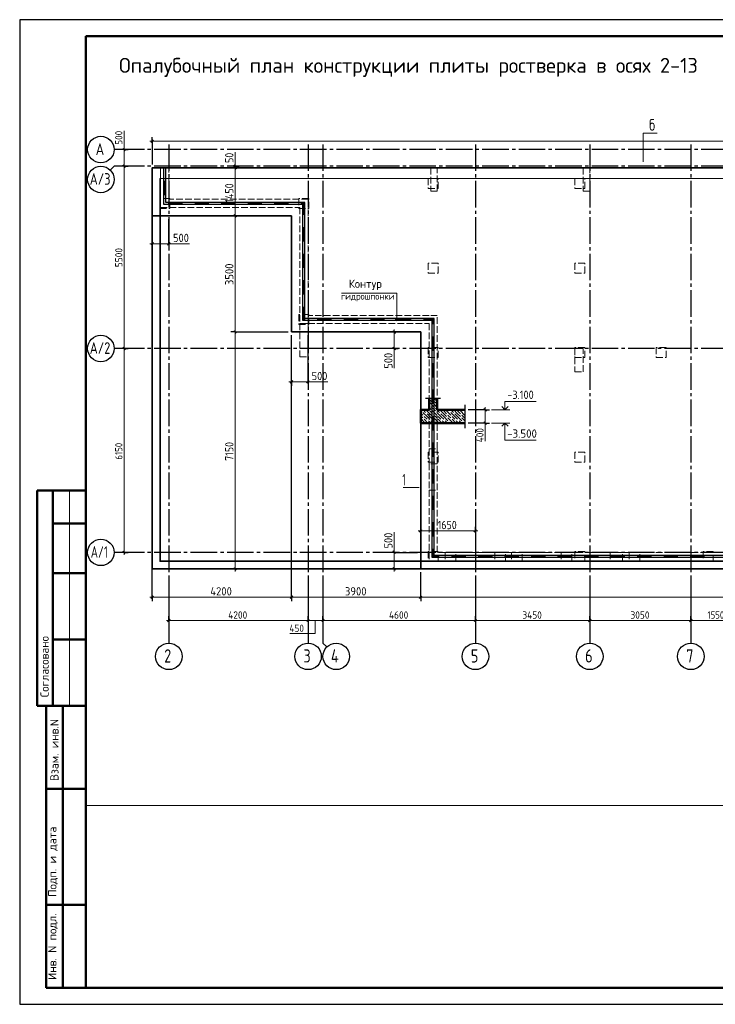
# Model space of a CAD drawing. Header units: millimetres. Extents: x 0 to 42000, y 0 to 29700.
# Tile 1 of 4: x 0 to 20987, y 0 to 29700. Entities that reach past the tile are written whole.
import ezdxf

# ---------------------------------------------------------------- set-up
doc = ezdxf.new("R2010")
doc.units = ezdxf.units.MM
doc.linetypes.add('______2', pattern=[270, 200, -70])
doc.linetypes.add('______5', pattern=[1100, 800, -100, 100, -100])
for name, color, linetype, lineweight in [('Standard', 7, 'Continuous', 25), ('ЖБ Пилон', 7, 'Continuous', 35), ('ЖБ Плита Фундамента верхний уровень', 7, 'Continuous', 35), ('ЖБ Стена верхний уровень', 7, 'Continuous', 35), ('Общий01', 7, 'Continuous', 13), ('Примечания', 7, 'Continuous', 13), ('Размерная линия_ общее', 7, 'Continuous', 13), ('Текст_ общее', 7, 'Continuous', 25)]:
    doc.layers.add(name, color=color, linetype=linetype, lineweight=lineweight)
doc.layers.add('Оси', color=7, linetype='______5', true_color=0x656565)
doc.styles.add('ISOCPEUR', font='txt')

msp = doc.modelspace()

# ---------------------------------------------------------------- hatches: boundary and pattern name
at = {"layer": 'Общий01', "linetype": 'Continuous', "lineweight": 13, "transparency": 33554687}
for points in [[(11419, 20679), (11342, 20679), (11335, 20657)], [(11419, 20679), (11335, 20657), (11425, 20657)], [(11425, 20657), (11335, 20657), (11342, 20634)], [(11403, 20695), (11358, 20695), (11342, 20679)], [(11403, 20695), (11342, 20679), (11419, 20679)], [(11425, 20657), (11342, 20634), (11419, 20634)], [(11419, 20634), (11342, 20634), (11358, 20618)], [(11358, 20695), (11403, 20695), (11380, 20702)], [(11419, 20634), (11358, 20618), (11403, 20618)], [(11403, 20618), (11358, 20618), (11380, 20612)]]:
    msp.add_hatch(color=7, dxfattribs=at).paths.add_polyline_path(points)
for points in [[(12478, 18206), (12471, 18213), (12478, 18219), (12484, 18213)], [(12478, 18122), (12471, 18129), (12478, 18135), (12484, 18129)], [(12600, 18168), (12597, 18171), (12600, 18173)], [(12142, 17870), (12135, 17877), (12142, 17883), (12148, 17877)], [(12268, 17828), (12261, 17835), (12268, 17841), (12274, 17835)], [(12352, 17912), (12345, 17919), (12352, 17925), (12358, 17919)], [(12394, 18038), (12387, 18045), (12394, 18051), (12400, 18045)], [(12436, 17912), (12429, 17919), (12436, 17925), (12442, 17919)], [(12520, 17996), (12513, 18003), (12520, 18009), (12526, 18003)], [(12562, 17870), (12555, 17877), (12562, 17883), (12568, 17877)], [(12600, 18084), (12597, 18087), (12600, 18089)], [(12688, 17828), (12681, 17835), (12688, 17841), (12694, 17835)], [(12772, 17912), (12765, 17919), (12772, 17925), (12778, 17919)], [(12856, 17912), (12849, 17919), (12856, 17925), (12862, 17919)], [(12982, 17870), (12975, 17877), (12982, 17883), (12988, 17877)], [(13108, 17828), (13101, 17835), (13108, 17841), (13114, 17835)], [(13192, 17912), (13185, 17919), (13192, 17925), (13198, 17919)], [(13276, 17912), (13269, 17919), (13276, 17925), (13282, 17919)], [(13402, 17870), (13395, 17877), (13402, 17883), (13408, 17877)], [(12100, 17589), (12106, 17583), (12100, 17576)], [(12184, 17744), (12177, 17751), (12184, 17757), (12190, 17751)], [(12184, 17660), (12177, 17667), (12184, 17673), (12190, 17667)], [(12226, 17534), (12219, 17541), (12226, 17547), (12232, 17541)], [(12310, 17618), (12303, 17625), (12310, 17631), (12316, 17625)], [(12394, 17618), (12387, 17625), (12394, 17631), (12400, 17625)], [(12478, 17786), (12471, 17793), (12478, 17799), (12484, 17793)], [(12478, 17702), (12471, 17709), (12478, 17715), (12484, 17709)], [(12520, 17576), (12513, 17583), (12520, 17589), (12526, 17583)], [(12604, 17744), (12597, 17751), (12604, 17757), (12610, 17751)], [(12604, 17660), (12597, 17667), (12604, 17673), (12610, 17667)], [(12646, 17534), (12639, 17541), (12646, 17547), (12652, 17541)], [(12730, 17618), (12723, 17625), (12730, 17631), (12736, 17625)], [(12814, 17618), (12807, 17625), (12814, 17631), (12820, 17625)], [(12898, 17786), (12891, 17793), (12898, 17799), (12904, 17793)], [(12898, 17702), (12891, 17709), (12898, 17715), (12904, 17709)], [(12940, 17576), (12933, 17583), (12940, 17589), (12946, 17583)], [(13024, 17744), (13017, 17751), (13024, 17757), (13030, 17751)], [(13024, 17660), (13017, 17667), (13024, 17673), (13030, 17667)], [(13066, 17534), (13059, 17541), (13066, 17547), (13072, 17541)], [(13150, 17618), (13143, 17625), (13150, 17631), (13156, 17625)], [(13234, 17618), (13227, 17625), (13234, 17631), (13240, 17625)], [(13318, 17786), (13311, 17793), (13318, 17799), (13324, 17793)], [(13318, 17702), (13311, 17709), (13318, 17715), (13324, 17709)], [(13360, 17576), (13353, 17583), (13360, 17589), (13366, 17583)]]:
    msp.add_hatch(color=7, dxfattribs=at).paths.add_polyline_path(points, flags=16)

# ---------------------------------------------------------------- linework, layer by layer
at = {"layer": 'Standard', "color": 7, "linetype": 'Continuous', "lineweight": 25, "transparency": 33554687}
msp.add_line((2000, 29200), (2000, 1058), dxfattribs=at)
at = {"layer": 'Standard', "color": 7, "linetype": 'Continuous', "lineweight": 50, "transparency": 33554687}
for p, q in [((6, 15500), (0, 15500)), ((2000, 15500), (527, 15500)), ((527, 15500), (527, 9000)), ((527, 15500), (527, 9000)), ((1000, 15500), (1000, 9000)), ((2000, 14500), (1000, 14500)), ((2000, 13000), (1000, 13000)), ((2000, 11000), (1000, 11000)), ((0, 9000), (6, 9000)), ((527, 9000), (2000, 9000)), ((800, 500), (800, 9000)), ((800, 500), (800, 9000)), ((1300, 500), (1300, 9000)), ((800, 6500), (2000, 6500)), ((800, 3000), (2000, 3000)), ((2000, 500), (800, 500))]:
    msp.add_line(p, q, dxfattribs=at)
at = {"layer": 'Standard', "color": 7, "linetype": 'Continuous', "lineweight": 13, "transparency": 33554687}
msp.add_line((1500, 15500), (1500, 9000), dxfattribs=at)
at = {"layer": 'Standard', "color": 7, "linetype": 'Continuous', "lineweight": 25, "transparency": 33554687}
msp.add_lwpolyline([(0, 0), (42000, 0), (42000, 29700), (0, 29700), (0, 0)], close=True, dxfattribs=at)
at = {"layer": 'Standard', "color": 7, "linetype": 'Continuous', "lineweight": 50, "transparency": 33554687}
msp.add_lwpolyline([(2000, 29200), (41500, 29200), (41500, 500), (2000, 500), (2000, 29200)], close=True, dxfattribs=at)
at = {"layer": 'Standard', "color": 7, "linetype": 'Continuous', "lineweight": 13, "transparency": 33554687}
for points in [[(41500, 29200), (2000, 29200), (2000, 6000), (41500, 6000), (41500, 29200)], [(19236, 26276), (18814, 26276), (18814, 25416)], [(4250, 13382), (41050, 13382), (41050, 25232), (4250, 25232), (4250, 13382)], [(4225, 13357), (41075, 13357), (41075, 24907), (4225, 24907), (4225, 13357)], [(12052, 15590), (11841, 15590), (11565, 15590)]]:
    msp.add_lwpolyline(points, dxfattribs=at)
at = {"layer": 'Standard', "color": 7, "linetype": 'Continuous', "lineweight": 35, "transparency": 33554687}
msp.add_lwpolyline([(4000, 13132), (41300, 13132), (41300, 25232), (4000, 25232), (4000, 13132)], dxfattribs=at)
at = {"layer": 'ЖБ Пилон', "color": 253, "linetype": '______2', "lineweight": 13, "true_color": 0xa0a0a0, "transparency": 33554687}
for p, q in [((12600, 25232), (12400, 25232)), ((12400, 25232), (12400, 24532)), ((12600, 24532), (12600, 25232)), ((17200, 25232), (17000, 25232)), ((17000, 25232), (17000, 24532)), ((17200, 24532), (17200, 25232)), ((12625, 24907), (12325, 24907)), ((12325, 24907), (12325, 24607)), ((12625, 24607), (12625, 24907)), ((17050, 24907), (16750, 24907)), ((16750, 24907), (16750, 24607)), ((17050, 24607), (17050, 24907)), ((12325, 24607), (12625, 24607)), ((12400, 24532), (12600, 24532)), ((16750, 24607), (17050, 24607)), ((17000, 24532), (17200, 24532)), ((4525, 24307), (4225, 24307)), ((4225, 24307), (4225, 24007)), ((4525, 24007), (4525, 24307)), ((8725, 24307), (8425, 24307)), ((8425, 24307), (8425, 24007)), ((8725, 24007), (8725, 24307)), ((4225, 24007), (4525, 24007)), ((8425, 24007), (8725, 24007)), ((12625, 22357), (12325, 22357)), ((12325, 22357), (12325, 22057)), ((12625, 22057), (12625, 22357)), ((17050, 22357), (16750, 22357)), ((16750, 22357), (16750, 22057)), ((17050, 22057), (17050, 22357)), ((12325, 22057), (12625, 22057)), ((16750, 22057), (17050, 22057)), ((8725, 20807), (8425, 20807)), ((8425, 20807), (8425, 20507)), ((8725, 20507), (8725, 20807)), ((8425, 20507), (8725, 20507)), ((12625, 19807), (12325, 19807)), ((12325, 19807), (12325, 19507)), ((12625, 19507), (12625, 19807)), ((17050, 19807), (16750, 19807)), ((16750, 19807), (16750, 19507)), ((17000, 19782), (16750, 19782)), ((16750, 19782), (16750, 19082)), ((17000, 19082), (17000, 19782)), ((17050, 19507), (17050, 19807)), ((19500, 19807), (19200, 19807)), ((19200, 19807), (19200, 19507)), ((19500, 19507), (19500, 19807)), ((12325, 19507), (12625, 19507)), ((16750, 19507), (17050, 19507)), ((19200, 19507), (19500, 19507)), ((16750, 19082), (17000, 19082)), ((12625, 16657), (12325, 16657)), ((12325, 16657), (12325, 16357)), ((12625, 16357), (12625, 16657)), ((17050, 16657), (16750, 16657)), ((16750, 16657), (16750, 16357)), ((17050, 16357), (17050, 16657)), ((12325, 16357), (12625, 16357)), ((16750, 16357), (17050, 16357)), ((12625, 13657), (12325, 13657)), ((12325, 13657), (12325, 13357)), ((12625, 13357), (12625, 13657)), ((17050, 13657), (16750, 13657)), ((16750, 13657), (16750, 13357)), ((17050, 13357), (17050, 13657)), ((20925, 13657), (20625, 13657)), ((20625, 13657), (20625, 13357)), ((20925, 13357), (20925, 13657)), ((12325, 13357), (12625, 13357)), ((16750, 13357), (17050, 13357)), ((20625, 13357), (20925, 13357))]:
    msp.add_line(p, q, dxfattribs=at)
at = {"layer": 'ЖБ Плита Фундамента верхний уровень', "color": 7, "linetype": 'Continuous', "lineweight": 35, "transparency": 33554687}
for p, q in [((4000, 25232), (4000, 23782)), ((41300, 25232), (4000, 25232)), ((4000, 23782), (8200, 23782)), ((8200, 23782), (8200, 20282)), ((8200, 20282), (12100, 20282)), ((12100, 20282), (12100, 13132)), ((12100, 13132), (37700, 13132))]:
    msp.add_line(p, q, dxfattribs=at)
at = {"layer": 'ЖБ Стена верхний уровень', "color": 253, "linetype": '______2', "lineweight": 13, "true_color": 0xa0a0a0, "transparency": 33554687}
for p, q in [((4250, 25232), (4250, 24282)), ((4500, 25232), (4250, 25232)), ((4500, 24282), (4500, 25232)), ((4250, 24282), (4250, 24032)), ((8700, 24282), (4500, 24282)), ((8700, 24032), (8700, 24282)), ((4250, 24032), (8450, 24032)), ((8450, 24032), (8450, 20532)), ((8700, 20532), (8700, 24032)), ((8450, 20532), (8700, 20532)), ((8450, 20532), (8450, 19532)), ((8700, 20532), (8450, 20532)), ((12350, 20782), (8700, 20782)), ((8700, 20782), (8700, 20532)), ((8700, 19532), (8700, 20532)), ((8700, 20532), (12350, 20532)), ((12600, 20782), (12350, 20782)), ((12350, 20532), (12350, 17557)), ((12600, 17557), (12600, 20782)), ((8450, 19532), (8700, 19532)), ((12600, 17557), (12350, 17557)), ((12350, 17557), (12350, 16757)), ((12600, 16757), (12600, 17557)), ((12350, 16757), (12600, 16757)), ((12350, 16757), (12350, 16307)), ((12600, 16307), (12600, 16757)), ((12600, 16307), (12350, 16307)), ((12350, 16307), (12350, 15507)), ((12600, 15507), (12600, 16307)), ((12350, 15507), (12600, 15507)), ((12350, 15507), (12350, 13632)), ((12600, 13632), (12600, 15507)), ((12350, 13632), (12350, 13382)), ((12350, 13382), (12837, 13382)), ((12837, 13632), (12600, 13632)), ((12837, 13632), (12837, 13382)), ((13162, 13632), (12837, 13632)), ((12837, 13382), (13162, 13382)), ((13162, 13382), (13162, 13632)), ((14337, 13632), (13162, 13632)), ((13162, 13382), (14337, 13382)), ((14337, 13632), (14337, 13382)), ((14662, 13632), (14337, 13632)), ((14337, 13382), (14662, 13382)), ((14662, 13382), (14662, 13632)), ((14837, 13632), (14662, 13632)), ((14662, 13382), (14837, 13382)), ((14837, 13632), (14837, 13382)), ((15162, 13632), (14837, 13632)), ((14837, 13382), (15162, 13382)), ((15162, 13382), (15162, 13632)), ((16337, 13632), (15162, 13632)), ((15162, 13382), (16337, 13382)), ((16337, 13632), (16337, 13382)), ((16662, 13632), (16337, 13632)), ((16337, 13382), (16662, 13382)), ((16662, 13382), (16662, 13632)), ((17811, 13632), (16662, 13632)), ((16662, 13382), (17811, 13382)), ((17811, 13632), (17811, 13382)), ((18188, 13632), (17811, 13632)), ((17811, 13382), (18188, 13382)), ((18188, 13382), (18188, 13632)), ((18387, 13632), (18188, 13632)), ((18188, 13382), (18387, 13382)), ((18387, 13632), (18387, 13382)), ((18712, 13632), (18387, 13632)), ((18387, 13382), (18712, 13382)), ((18712, 13382), (18712, 13632)), ((21820, 13632), (18712, 13632)), ((18712, 13382), (21820, 13382))]:
    msp.add_line(p, q, dxfattribs=at)
at = {"layer": 'Общий01', "color": 251, "linetype": 'Continuous', "lineweight": -3, "true_color": 0x494949, "transparency": 33554687}
for p, q in [((4345, 24432), (4345, 25232)), ((4345, 25232), (4345, 25232)), ((4345, 25232), (4405, 25232)), ((4345, 25232), (4405, 25232)), ((4357, 25232), (4357, 25232)), ((4369, 25232), (4369, 25232)), ((4381, 25232), (4381, 25232)), ((4393, 25232), (4393, 25232)), ((4405, 24432), (4405, 25232)), ((4405, 25232), (4405, 25232)), ((4345, 24832), (4405, 24832)), ((4357, 24432), (4357, 24832)), ((4369, 24432), (4369, 24832)), ((4381, 24432), (4381, 24832)), ((4393, 24432), (4393, 24832)), ((4345, 24127), (4345, 24432)), ((4345, 24432), (4405, 24432)), ((4345, 24432), (4405, 24432)), ((4405, 24187), (4405, 24432)), ((4900, 24127), (4345, 24127)), ((4900, 24187), (4405, 24187)), ((4500, 24127), (4500, 24187)), ((4900, 24175), (4500, 24175)), ((4900, 24163), (4500, 24163)), ((4900, 24151), (4500, 24151)), ((4900, 24139), (4500, 24139)), ((5700, 24187), (4900, 24187)), ((4900, 24127), (4900, 24187)), ((4900, 24127), (4900, 24187)), ((5700, 24127), (4900, 24127)), ((5300, 24127), (5300, 24187)), ((5700, 24175), (5300, 24175)), ((5700, 24163), (5300, 24163)), ((5700, 24151), (5300, 24151)), ((5700, 24139), (5300, 24139)), ((6500, 24187), (5700, 24187)), ((5700, 24127), (5700, 24187)), ((5700, 24127), (5700, 24187)), ((6500, 24127), (5700, 24127)), ((6100, 24127), (6100, 24187)), ((6500, 24175), (6100, 24175)), ((6500, 24163), (6100, 24163)), ((6500, 24151), (6100, 24151)), ((6500, 24139), (6100, 24139)), ((7300, 24187), (6500, 24187)), ((6500, 24127), (6500, 24187)), ((6500, 24127), (6500, 24187)), ((7300, 24127), (6500, 24127)), ((6900, 24127), (6900, 24187)), ((7300, 24175), (6900, 24175)), ((7300, 24163), (6900, 24163)), ((7300, 24151), (6900, 24151)), ((7300, 24139), (6900, 24139)), ((8100, 24187), (7300, 24187)), ((7300, 24127), (7300, 24187)), ((7300, 24127), (7300, 24187)), ((8100, 24127), (7300, 24127)), ((7700, 24127), (7700, 24187)), ((8100, 24175), (7700, 24175)), ((8100, 24163), (7700, 24163)), ((8100, 24151), (7700, 24151)), ((8100, 24139), (7700, 24139)), ((8605, 24187), (8100, 24187)), ((8100, 24127), (8100, 24187)), ((8100, 24127), (8100, 24187)), ((8545, 24127), (8100, 24127)), ((8500, 24127), (8500, 24187)), ((8593, 24175), (8500, 24175)), ((8581, 24163), (8500, 24163)), ((8569, 24151), (8500, 24151)), ((8557, 24139), (8500, 24139)), ((8545, 23832), (8545, 24127)), ((8557, 23832), (8557, 24139)), ((8569, 23832), (8569, 24151)), ((8581, 23832), (8581, 24163)), ((8593, 23832), (8593, 24175)), ((8605, 23832), (8605, 24187)), ((8545, 23032), (8545, 23832)), ((8545, 23832), (8605, 23832)), ((8545, 23832), (8605, 23832)), ((8605, 23032), (8605, 23832)), ((8545, 23432), (8605, 23432)), ((8557, 23032), (8557, 23432)), ((8569, 23032), (8569, 23432)), ((8581, 23032), (8581, 23432)), ((8593, 23032), (8593, 23432)), ((8545, 22232), (8545, 23032)), ((8545, 23032), (8605, 23032)), ((8545, 23032), (8605, 23032)), ((8605, 22232), (8605, 23032)), ((8545, 22632), (8605, 22632)), ((8557, 22232), (8557, 22632)), ((8569, 22232), (8569, 22632)), ((8581, 22232), (8581, 22632)), ((8593, 22232), (8593, 22632)), ((8545, 21432), (8545, 22232)), ((8545, 22232), (8605, 22232)), ((8545, 22232), (8605, 22232)), ((8605, 21432), (8605, 22232)), ((8545, 21832), (8605, 21832)), ((8557, 21432), (8557, 21832)), ((8569, 21432), (8569, 21832)), ((8581, 21432), (8581, 21832)), ((8593, 21432), (8593, 21832)), ((8545, 20632), (8545, 21432)), ((8545, 21432), (8605, 21432)), ((8545, 21432), (8605, 21432)), ((8605, 20687), (8605, 21432)), ((8545, 21032), (8605, 21032)), ((8557, 20639), (8557, 21032)), ((8569, 20651), (8569, 21032)), ((8581, 20663), (8581, 21032)), ((8593, 20675), (8593, 21032)), ((8545, 20627), (8545, 20632)), ((8545, 20632), (8550, 20632)), ((8545, 20632), (8550, 20632)), ((8600, 20627), (8545, 20627)), ((8600, 20639), (8557, 20639)), ((8600, 20651), (8569, 20651)), ((8600, 20663), (8581, 20663)), ((8600, 20675), (8593, 20675)), ((8600, 20627), (8600, 20682)), ((8600, 20627), (8600, 20682)), ((9400, 20627), (8600, 20627)), ((9400, 20687), (8605, 20687)), ((9000, 20627), (9000, 20687)), ((9400, 20675), (9000, 20675)), ((9400, 20663), (9000, 20663)), ((9400, 20651), (9000, 20651)), ((9400, 20639), (9000, 20639)), ((10200, 20687), (9400, 20687)), ((9400, 20627), (9400, 20687)), ((9400, 20627), (9400, 20687)), ((10200, 20627), (9400, 20627)), ((9800, 20627), (9800, 20687)), ((10200, 20675), (9800, 20675)), ((10200, 20663), (9800, 20663)), ((10200, 20651), (9800, 20651)), ((10200, 20639), (9800, 20639)), ((11000, 20687), (10200, 20687)), ((10200, 20627), (10200, 20687)), ((10200, 20627), (10200, 20687)), ((11000, 20627), (10200, 20627)), ((10600, 20627), (10600, 20687)), ((11000, 20675), (10600, 20675)), ((11000, 20663), (10600, 20663)), ((11000, 20651), (10600, 20651)), ((11000, 20639), (10600, 20639)), ((11800, 20687), (11000, 20687)), ((11000, 20627), (11000, 20687)), ((11000, 20627), (11000, 20687)), ((11800, 20627), (11000, 20627)), ((11400, 20627), (11400, 20687)), ((11800, 20675), (11400, 20675)), ((11800, 20663), (11400, 20663)), ((11800, 20651), (11400, 20651)), ((11800, 20639), (11400, 20639)), ((12505, 20687), (11800, 20687)), ((11800, 20627), (11800, 20687)), ((11800, 20627), (11800, 20687)), ((12445, 20627), (11800, 20627)), ((12200, 20627), (12200, 20687)), ((12493, 20675), (12200, 20675)), ((12481, 20663), (12200, 20663)), ((12469, 20651), (12200, 20651)), ((12457, 20639), (12200, 20639)), ((12445, 20532), (12445, 20627)), ((12445, 19732), (12445, 20532)), ((12445, 20532), (12505, 20532)), ((12445, 20532), (12505, 20532)), ((12457, 20532), (12457, 20639)), ((12469, 20532), (12469, 20651)), ((12481, 20532), (12481, 20663)), ((12493, 20532), (12493, 20675)), ((12505, 20532), (12505, 20687)), ((12505, 19732), (12505, 20532)), ((12445, 20132), (12505, 20132)), ((12457, 19732), (12457, 20132)), ((12469, 19732), (12469, 20132)), ((12481, 19732), (12481, 20132)), ((12493, 19732), (12493, 20132)), ((12445, 18932), (12445, 19732)), ((12445, 19732), (12505, 19732)), ((12445, 19732), (12505, 19732)), ((12505, 18932), (12505, 19732)), ((12445, 19332), (12505, 19332)), ((12457, 18932), (12457, 19332)), ((12469, 18932), (12469, 19332)), ((12481, 18932), (12481, 19332)), ((12493, 18932), (12493, 19332)), ((12445, 18132), (12445, 18932)), ((12445, 18932), (12505, 18932)), ((12445, 18932), (12505, 18932)), ((12505, 18132), (12505, 18932)), ((12445, 18532), (12505, 18532)), ((12457, 18132), (12457, 18532)), ((12469, 18132), (12469, 18532)), ((12481, 18132), (12481, 18532)), ((12493, 18132), (12493, 18532)), ((12445, 17332), (12445, 18132)), ((12445, 18132), (12505, 18132)), ((12445, 18132), (12505, 18132)), ((12505, 17332), (12505, 18132)), ((12445, 17732), (12505, 17732)), ((12457, 17332), (12457, 17732)), ((12469, 17332), (12469, 17732)), ((12481, 17332), (12481, 17732)), ((12493, 17332), (12493, 17732)), ((12445, 16532), (12445, 17332)), ((12445, 17332), (12505, 17332)), ((12445, 17332), (12505, 17332)), ((12505, 16532), (12505, 17332)), ((12445, 16932), (12505, 16932)), ((12457, 16532), (12457, 16932)), ((12469, 16532), (12469, 16932)), ((12481, 16532), (12481, 16932)), ((12493, 16532), (12493, 16932)), ((12445, 15732), (12445, 16532)), ((12445, 16532), (12505, 16532)), ((12445, 16532), (12505, 16532)), ((12505, 15732), (12505, 16532)), ((12445, 16132), (12505, 16132)), ((12457, 15732), (12457, 16132)), ((12469, 15732), (12469, 16132)), ((12481, 15732), (12481, 16132)), ((12493, 15732), (12493, 16132)), ((12445, 14932), (12445, 15732)), ((12445, 15732), (12505, 15732)), ((12445, 15732), (12505, 15732)), ((12505, 14932), (12505, 15732)), ((12445, 15332), (12505, 15332)), ((12457, 14932), (12457, 15332)), ((12469, 14932), (12469, 15332)), ((12481, 14932), (12481, 15332)), ((12493, 14932), (12493, 15332)), ((12445, 14132), (12445, 14932)), ((12445, 14932), (12505, 14932)), ((12445, 14932), (12505, 14932)), ((12505, 14132), (12505, 14932)), ((12445, 14532), (12505, 14532)), ((12457, 14132), (12457, 14532)), ((12469, 14132), (12469, 14532)), ((12481, 14132), (12481, 14532)), ((12493, 14132), (12493, 14532)), ((12445, 13477), (12445, 14132)), ((12445, 14132), (12505, 14132)), ((12445, 14132), (12505, 14132)), ((12505, 13537), (12505, 14132)), ((12445, 13732), (12505, 13732)), ((12457, 13489), (12457, 13732)), ((12469, 13501), (12469, 13732)), ((12481, 13513), (12481, 13732)), ((12493, 13525), (12493, 13732)), ((12650, 13477), (12445, 13477)), ((12650, 13489), (12457, 13489)), ((12650, 13501), (12469, 13501)), ((12650, 13513), (12481, 13513)), ((12650, 13525), (12493, 13525)), ((12650, 13537), (12505, 13537)), ((13450, 13537), (12650, 13537)), ((12650, 13477), (12650, 13537)), ((12650, 13477), (12650, 13537)), ((13450, 13477), (12650, 13477)), ((13050, 13477), (13050, 13537)), ((13450, 13525), (13050, 13525)), ((13450, 13513), (13050, 13513)), ((13450, 13501), (13050, 13501)), ((13450, 13489), (13050, 13489)), ((14250, 13537), (13450, 13537)), ((13450, 13477), (13450, 13537)), ((13450, 13477), (13450, 13537)), ((14250, 13477), (13450, 13477)), ((13850, 13477), (13850, 13537)), ((14250, 13525), (13850, 13525)), ((14250, 13513), (13850, 13513)), ((14250, 13501), (13850, 13501)), ((14250, 13489), (13850, 13489)), ((15050, 13537), (14250, 13537)), ((14250, 13477), (14250, 13537)), ((14250, 13477), (14250, 13537)), ((15050, 13477), (14250, 13477)), ((14650, 13477), (14650, 13537)), ((15050, 13525), (14650, 13525)), ((15050, 13513), (14650, 13513)), ((15050, 13501), (14650, 13501)), ((15050, 13489), (14650, 13489)), ((15850, 13537), (15050, 13537)), ((15050, 13477), (15050, 13537)), ((15050, 13477), (15050, 13537)), ((15850, 13477), (15050, 13477)), ((15450, 13477), (15450, 13537)), ((15850, 13525), (15450, 13525)), ((15850, 13513), (15450, 13513)), ((15850, 13501), (15450, 13501)), ((15850, 13489), (15450, 13489)), ((16650, 13537), (15850, 13537)), ((15850, 13477), (15850, 13537)), ((15850, 13477), (15850, 13537)), ((16650, 13477), (15850, 13477)), ((16250, 13477), (16250, 13537)), ((16650, 13525), (16250, 13525)), ((16650, 13513), (16250, 13513)), ((16650, 13501), (16250, 13501)), ((16650, 13489), (16250, 13489)), ((17450, 13537), (16650, 13537)), ((16650, 13477), (16650, 13537)), ((16650, 13477), (16650, 13537)), ((17450, 13477), (16650, 13477)), ((17050, 13477), (17050, 13537)), ((17450, 13525), (17050, 13525)), ((17450, 13513), (17050, 13513)), ((17450, 13501), (17050, 13501)), ((17450, 13489), (17050, 13489)), ((18250, 13537), (17450, 13537)), ((17450, 13477), (17450, 13537)), ((17450, 13477), (17450, 13537)), ((18250, 13477), (17450, 13477)), ((17850, 13477), (17850, 13537)), ((18250, 13525), (17850, 13525)), ((18250, 13513), (17850, 13513)), ((18250, 13501), (17850, 13501)), ((18250, 13489), (17850, 13489)), ((19050, 13537), (18250, 13537)), ((18250, 13477), (18250, 13537)), ((18250, 13477), (18250, 13537)), ((19050, 13477), (18250, 13477)), ((18650, 13477), (18650, 13537)), ((19050, 13525), (18650, 13525)), ((19050, 13513), (18650, 13513)), ((19050, 13501), (18650, 13501)), ((19050, 13489), (18650, 13489)), ((19850, 13537), (19050, 13537)), ((19050, 13477), (19050, 13537)), ((19050, 13477), (19050, 13537)), ((19850, 13477), (19050, 13477)), ((19450, 13477), (19450, 13537)), ((19850, 13525), (19450, 13525)), ((19850, 13513), (19450, 13513)), ((19850, 13501), (19450, 13501)), ((19850, 13489), (19450, 13489)), ((20650, 13537), (19850, 13537)), ((19850, 13477), (19850, 13537)), ((19850, 13477), (19850, 13537)), ((20650, 13477), (19850, 13477)), ((20250, 13477), (20250, 13537)), ((20650, 13525), (20250, 13525)), ((20650, 13513), (20250, 13513)), ((20650, 13501), (20250, 13501)), ((20650, 13489), (20250, 13489)), ((21450, 13537), (20650, 13537)), ((20650, 13477), (20650, 13537)), ((20650, 13477), (20650, 13537)), ((21450, 13477), (20650, 13477))]:
    msp.add_line(p, q, dxfattribs=at)
at = {"layer": 'Общий01', "color": 7, "linetype": 'Continuous', "lineweight": 13, "transparency": 33554687}
for p, q in [((11335, 20657), (11335, 20657)), ((11380, 20702), (11380, 20702)), ((11380, 20612), (11380, 20612)), ((11425, 20657), (11425, 20657)), ((12373, 18234), (12350, 18257)), ((12350, 18173), (12373, 18150)), ((12373, 18234), (12457, 18150)), ((12373, 18150), (12499, 18024)), ((12418, 18273), (12457, 18234)), ((12541, 18150), (12499, 18192)), ((12502, 18273), (12583, 18192)), ((12583, 18108), (12541, 18150)), ((12600, 18259), (12586, 18273)), ((12100, 17919), (12121, 17898)), ((12100, 17835), (12163, 17772)), ((12289, 17730), (12163, 17856)), ((12170, 17933), (12247, 17856)), ((12373, 17814), (12254, 17933)), ((12350, 18089), (12373, 18066)), ((12373, 17982), (12350, 18005)), ((12415, 17940), (12373, 17982)), ((12373, 17898), (12457, 17814)), ((12415, 18024), (12541, 17898)), ((12457, 17898), (12583, 17772)), ((12499, 18108), (12600, 18007)), ((12541, 17982), (12667, 17856)), ((12709, 17730), (12583, 17856)), ((12793, 17814), (12674, 17933)), ((12793, 17898), (12877, 17814)), ((12877, 17898), (13003, 17772)), ((12926, 17933), (12961, 17898)), ((13129, 17730), (13003, 17856)), ((13010, 17933), (13087, 17856)), ((13213, 17814), (13094, 17933)), ((13213, 17898), (13297, 17814)), ((13297, 17898), (13423, 17772)), ((13346, 17933), (13381, 17898)), ((13430, 17849), (13423, 17856)), ((13430, 17933), (13430, 17933)), ((14232, 17933), (14787, 17933)), ((14232, 17933), (14787, 17933)), ((12121, 17730), (12100, 17751)), ((12100, 17667), (12205, 17562)), ((12163, 17688), (12121, 17730)), ((12121, 17562), (12150, 17533)), ((12205, 17730), (12289, 17646)), ((12205, 17646), (12318, 17533)), ((12289, 17814), (12373, 17730)), ((12289, 17730), (12373, 17646)), ((12373, 17562), (12331, 17604)), ((12373, 17814), (12457, 17730)), ((12373, 17730), (12499, 17604)), ((12402, 17533), (12373, 17562)), ((12415, 17604), (12486, 17533)), ((12541, 17730), (12499, 17772)), ((12499, 17688), (12625, 17562)), ((12583, 17688), (12541, 17730)), ((12541, 17562), (12570, 17533)), ((12625, 17730), (12709, 17646)), ((12625, 17646), (12738, 17533)), ((12709, 17814), (12793, 17730)), ((12709, 17730), (12793, 17646)), ((12793, 17562), (12751, 17604)), ((12793, 17814), (12877, 17730)), ((12793, 17730), (12919, 17604)), ((12822, 17533), (12793, 17562)), ((12835, 17604), (12906, 17533)), ((12961, 17730), (12919, 17772)), ((12919, 17688), (13045, 17562)), ((13003, 17688), (12961, 17730)), ((12961, 17562), (12990, 17533)), ((13045, 17730), (13129, 17646)), ((13045, 17646), (13158, 17533)), ((13129, 17814), (13213, 17730)), ((13129, 17730), (13213, 17646)), ((13213, 17562), (13171, 17604)), ((13213, 17814), (13297, 17730)), ((13213, 17730), (13339, 17604)), ((13242, 17533), (13213, 17562)), ((13255, 17604), (13326, 17533)), ((13381, 17730), (13339, 17772)), ((13339, 17688), (13430, 17597)), ((13423, 17688), (13381, 17730)), ((13381, 17562), (13410, 17533)), ((14232, 17533), (14757, 17533)), ((14232, 17533), (14787, 17533))]:
    msp.add_line(p, q, dxfattribs=at)
at = {"layer": 'Общий01', "color": 7, "linetype": 'Continuous', "lineweight": 25, "transparency": 33554687}
for p, q in [((12698, 18273), (12242, 18273)), ((13430, 18083), (13430, 17383))]:
    msp.add_line(p, q, dxfattribs=at)
at = {"layer": 'Общий01', "color": 7, "linetype": 'Continuous', "lineweight": 35, "transparency": 33554687}
for p, q in [((14640, 17933), (14542, 18031)), ((14640, 17933), (14738, 18031)), ((14640, 17533), (14542, 17435)), ((14640, 17533), (14738, 17435))]:
    msp.add_line(p, q, dxfattribs=at)
at = {"layer": 'Общий01', "color": 7, "linetype": 'Continuous', "lineweight": 13, "transparency": 33554687}
for points in [[(9705, 21448), (11380, 21448), (11380, 20657)], [(14640, 17933), (14640, 18183), (15579, 18183)], [(14640, 17533), (14640, 17019), (15579, 17019)]]:
    msp.add_lwpolyline(points, dxfattribs=at)
at = {"layer": 'Общий01', "color": 7, "linetype": 'Continuous', "lineweight": 50, "transparency": 33554687}
for points in [[(12350, 18273), (12350, 17933), (12100, 17933), (12100, 17533), (13430, 17533)], [(12600, 18273), (12600, 17933), (13430, 17933)]]:
    msp.add_lwpolyline(points, dxfattribs=at)
at = {"layer": 'Общий01', "color": 7, "linetype": 'Continuous', "lineweight": 13, "transparency": 33554687}
msp.add_circle((11380, 20657), 45, dxfattribs=at)
at = {"layer": 'Оси', "color": 7, "linetype": 'Continuous', "lineweight": 13, "transparency": 33554687}
msp.add_line((3150, 25782), (3150, 26352), dxfattribs=at)
at = {"layer": 'Оси', "color": 8, "linetype": '______5', "lineweight": -3, "transparency": 33554687}
for p, q in [((4500, 25939), (4500, 12896)), ((8700, 25939), (8700, 12896)), ((9150, 25939), (9150, 12896)), ((13750, 25939), (13750, 12896)), ((17200, 25939), (17200, 12896)), ((20250, 25939), (20250, 12896)), ((41157, 25782), (3764, 25782)), ((41157, 25282), (3764, 25282)), ((41157, 19782), (3764, 19782)), ((41157, 13632), (3764, 13632))]:
    msp.add_line(p, q, dxfattribs=at)
at = {"layer": 'Оси', "color": 7, "linetype": 'Continuous', "lineweight": 25, "transparency": 33554687}
for p, q in [((3764, 25782), (2850, 25782)), ((2733, 25164), (2850, 25282)), ((3764, 25282), (2850, 25282)), ((3764, 19782), (2850, 19782)), ((3764, 13632), (2850, 13632)), ((4500, 12896), (4500, 10896)), ((8700, 12896), (8700, 10896)), ((13750, 12896), (13750, 10896)), ((17200, 12896), (17200, 10896)), ((20250, 12896), (20250, 10896))]:
    msp.add_line(p, q, dxfattribs=at)
msp.add_lwpolyline([(9150, 12896), (9150, 10896), (9267, 10778)], dxfattribs=at)
at = {"layer": 'Оси', "color": 7, "linetype": 'Continuous', "lineweight": 13, "transparency": 33554687}
msp.add_lwpolyline([(8154, 11182), (8914, 11182), (8914, 11582)], dxfattribs=at)
at = {"layer": 'Оси', "color": 7, "linetype": 'Continuous', "lineweight": 25, "transparency": 33554687}
for centre in [(2450, 25782), (2450, 24882), (2450, 19782), (2450, 13632), (4500, 10496), (8700, 10496), (9550, 10496), (13750, 10496), (17200, 10496), (20250, 10496)]:
    msp.add_circle(centre, 400, dxfattribs=at)
at = {"layer": 'Примечания', "color": 7, "linetype": 'Continuous', "lineweight": 13, "transparency": 33554687}
for p, q in [((6499, 25282), (6499, 25702)), ((4500, 22944), (5120, 22944)), ((11298, 19782), (11298, 19192)), ((8700, 18777), (9300, 18777)), ((14045, 17533), (14045, 16983)), ((11298, 13632), (11298, 14242))]:
    msp.add_line(p, q, dxfattribs=at)
at = {"layer": 'Размерная линия_ общее', "color": 253, "linetype": 'Continuous', "lineweight": -3, "true_color": 0xa0a0a0, "transparency": 33554687}
for p, q in [((4000, 26036), (4000, 26161)), ((4000, 26036), (4000, 25911)), ((4000, 26036), (4000, 25332)), ((3150, 25782), (3025, 25782)), ((3150, 25782), (3275, 25782)), ((3150, 25282), (3025, 25282)), ((3150, 25282), (3275, 25282)), ((6499, 25282), (6374, 25282)), ((6499, 25282), (6624, 25282)), ((6499, 25282), (6506, 25282)), ((6499, 25232), (6374, 25232)), ((6499, 25232), (6624, 25232)), ((6499, 25232), (6515, 25232)), ((6499, 23782), (6374, 23782)), ((6499, 23782), (6624, 23782)), ((6499, 23782), (6515, 23782)), ((4000, 22944), (4000, 23682)), ((4000, 12282), (4000, 23682)), ((4500, 22944), (4500, 23682)), ((4000, 22944), (4000, 23069)), ((4000, 22944), (4000, 22819)), ((4500, 22944), (4500, 23069)), ((4500, 22944), (4500, 22819)), ((6499, 20282), (6374, 20282)), ((6499, 20282), (6624, 20282)), ((6499, 20282), (8100, 20282)), ((11298, 20282), (11173, 20282)), ((11298, 20282), (11423, 20282)), ((11298, 20282), (11353, 20282)), ((8200, 18777), (8200, 20182)), ((8700, 18777), (8700, 20182)), ((3150, 19782), (3025, 19782)), ((3150, 19782), (3275, 19782)), ((11298, 19782), (11173, 19782)), ((11298, 19782), (11423, 19782)), ((11298, 19782), (11353, 19782)), ((8200, 18777), (8200, 18902)), ((8200, 18777), (8200, 18652)), ((8700, 18777), (8700, 18902)), ((8700, 18777), (8700, 18652)), ((14045, 17933), (13530, 17933)), ((14045, 17933), (13920, 17933)), ((14045, 17933), (14170, 17933)), ((14045, 17533), (13530, 17533)), ((14045, 17533), (13920, 17533)), ((14045, 17533), (14170, 17533)), ((12100, 14282), (12100, 14407)), ((12100, 14282), (12100, 14157)), ((12100, 14282), (12100, 13232)), ((13750, 14282), (13750, 14407)), ((13750, 14282), (13750, 14157)), ((13750, 14282), (13750, 13232)), ((3150, 13632), (3025, 13632)), ((3150, 13632), (3050, 13632)), ((3150, 13632), (3275, 13632)), ((11298, 13632), (11173, 13632)), ((11298, 13632), (11423, 13632)), ((11298, 13632), (12000, 13632)), ((6499, 13132), (6374, 13132)), ((6499, 13132), (6624, 13132)), ((6499, 13132), (12000, 13132)), ((11298, 13132), (11173, 13132)), ((11298, 13132), (11423, 13132)), ((11298, 13132), (12000, 13132)), ((4000, 12282), (4000, 12407)), ((4000, 12282), (4000, 12157)), ((8200, 12282), (8200, 12407)), ((8200, 12282), (8200, 12157)), ((12100, 12282), (12100, 12407)), ((12100, 12282), (12100, 12157)), ((4500, 11582), (4500, 11707)), ((8700, 11582), (8700, 11707)), ((9150, 11582), (9150, 11707)), ((13750, 11582), (13750, 11707)), ((17200, 11582), (17200, 11707)), ((20250, 11582), (20250, 11707)), ((4500, 11582), (4500, 11457)), ((4500, 11582), (4500, 11096)), ((8700, 11582), (8700, 11457)), ((8700, 11582), (8700, 11096)), ((9150, 11582), (9150, 11457)), ((9150, 11582), (9150, 11096)), ((13750, 11582), (13750, 11457)), ((13750, 11582), (13750, 11096)), ((17200, 11582), (17200, 11457)), ((17200, 11582), (17200, 11096)), ((20250, 11582), (20250, 11457)), ((20250, 11582), (20250, 11096))]:
    msp.add_line(p, q, dxfattribs=at)
at = {"layer": 'Размерная линия_ общее', "color": 7, "linetype": 'Continuous', "lineweight": 13, "transparency": 33554687}
for p, q in [((3150, 25782), (3150, 25857)), ((4000, 26036), (3925, 26036)), ((4000, 26036), (41300, 26036)), ((3150, 25782), (3150, 25282)), ((3150, 25282), (3150, 19782)), ((6499, 25282), (6499, 25357)), ((6499, 25232), (6499, 23782)), ((6499, 23782), (6499, 20282)), ((4000, 22944), (3925, 22944)), ((4000, 22944), (4500, 22944)), ((4500, 22944), (4575, 22944)), ((6499, 20282), (6499, 13132)), ((11298, 20282), (11298, 20357)), ((11298, 20282), (11298, 19782)), ((3150, 19782), (3150, 13632)), ((11298, 19782), (11298, 19707)), ((8200, 18777), (8125, 18777)), ((8200, 18777), (8700, 18777)), ((8700, 18777), (8775, 18777)), ((14045, 17933), (14045, 18008)), ((14045, 17933), (14045, 17533)), ((14045, 17533), (14045, 17458)), ((12100, 14282), (12025, 14282)), ((12100, 14282), (13750, 14282)), ((13750, 14282), (13825, 14282)), ((11298, 13632), (11298, 13707)), ((3150, 13632), (3150, 13557)), ((11298, 13132), (11298, 13632)), ((6499, 13132), (6499, 13057)), ((11298, 13132), (11298, 13057)), ((4000, 12282), (3925, 12282)), ((4000, 12282), (8200, 12282)), ((8200, 12282), (12100, 12282)), ((12100, 12282), (37700, 12282)), ((4500, 11582), (4425, 11582)), ((8700, 11582), (9150, 11582)), ((9150, 11582), (13750, 11582)), ((13750, 11582), (17200, 11582)), ((17200, 11582), (20250, 11582)), ((20250, 11582), (21800, 11582))]:
    msp.add_line(p, q, dxfattribs=at)
at = {"layer": 'Размерная линия_ общее', "color": 7, "linetype": 'Continuous', "lineweight": 25, "transparency": 33554687}
for p, q in [((3962, 25999), (4037, 26074)), ((3112, 25819), (3187, 25744)), ((3112, 25319), (3187, 25244)), ((6461, 25319), (6536, 25244)), ((6461, 25269), (6536, 25194)), ((6461, 23819), (6536, 23744)), ((3962, 22906), (4037, 22981)), ((4462, 22906), (4537, 22981)), ((6461, 20319), (6536, 20244)), ((11260, 20319), (11335, 20244)), ((3112, 19819), (3187, 19744)), ((11260, 19819), (11335, 19744)), ((8162, 18739), (8237, 18814)), ((8662, 18739), (8737, 18814)), ((14008, 17970), (14083, 17895)), ((14008, 17570), (14083, 17495)), ((12062, 14245), (12137, 14320)), ((13712, 14245), (13787, 14320)), ((3112, 13669), (3187, 13594)), ((11335, 13594), (11260, 13669)), ((6461, 13169), (6536, 13094)), ((11335, 13094), (11260, 13169)), ((3962, 12245), (4037, 12320)), ((8162, 12245), (8237, 12320)), ((12062, 12245), (12137, 12320)), ((4462, 11544), (4537, 11619)), ((8662, 11544), (8737, 11619)), ((9112, 11544), (9187, 11619)), ((13712, 11544), (13787, 11619)), ((17162, 11544), (17237, 11619)), ((20212, 11544), (20287, 11619))]:
    msp.add_line(p, q, dxfattribs=at)
at = {"layer": 'Размерная линия_ общее', "color": 253, "linetype": 'Continuous', "lineweight": -3, "true_color": 0xa0a0a0, "transparency": 33554687}
for points in [[(3150, 25782), (3133, 25782), (3133, 25782), (3133, 25782), (3133, 25782), (2948, 25782)], [(3150, 25282), (3133, 25282), (3133, 25282), (3133, 25282), (3133, 25282), (3050, 25282)], [(8200, 12282), (8200, 12295), (8200, 12295), (8200, 12295), (8200, 12295), (8200, 12295), (8200, 12295), (8200, 13470), (8200, 13470), (8200, 20182)], [(3150, 19782), (3133, 19782), (3133, 19782), (3050, 19782)], [(12100, 12282), (12100, 12295), (12100, 12295), (12100, 12295), (12100, 12295), (12100, 13032)]]:
    msp.add_lwpolyline(points, dxfattribs=at)
at = {"layer": 'Размерная линия_ общее', "color": 7, "linetype": 'Continuous', "lineweight": 13, "transparency": 33554687}
for points in [[(6499, 25282), (6499, 25258), (6499, 25258), (6499, 25232)], [(4500, 11582), (6362, 11582), (6362, 11582), (8700, 11582)]]:
    msp.add_lwpolyline(points, dxfattribs=at)

# ---------------------------------------------------------------- texts
at = {"layer": 'Standard', "color": 7, "linetype": 'Continuous', "lineweight": 50, "transparency": 33554687, "char_height": 250, "attachment_point": 7, "rotation": 90, "style": 'ISOCPEUR'}
for s, insert, width in [('\\A1;{\\fISOCPEUR|i0|b0;\\H250.000000;\\W1.000000;\\C7;Согласовано}\\P', (875, 9261), 2071.88), ('\\A1;{\\fISOCPEUR|i0|b0;\\H250.000000;\\W1.000000;\\C7;Взам. инв.N}\\P', (1173, 6736), 1909.1), ('\\A1;{\\fISOCPEUR|i0|b0;\\H250.000000;\\W1.000000;\\C7;Подп. и дата}\\P', (1149, 3242), 2197.06), ('\\A1;{\\fISOCPEUR|i0|b0;\\H250.000000;\\W1.000000;\\C7;Инв. N подл.}\\P', (1149, 734), 2021.79)]:
    msp.add_mtext(s, dxfattribs=dict(at, insert=insert, width=width))
at = {"layer": 'Общий01', "color": 7, "linetype": 'Continuous', "lineweight": 35, "transparency": 33554687, "char_height": 350, "attachment_point": 7, "style": 'ISOCPEUR'}
for s, insert, width in [('\\W0.78;б', (18991, 26352), 380.8), ('\\W0.56;1', (11547, 15653), 272.22)]:
    msp.add_mtext(s, dxfattribs=dict(at, insert=insert, width=width))
at = {"layer": 'Общий01', "color": 7, "linetype": 'Continuous', "lineweight": 25, "transparency": 33554687, "attachment_point": 7, "style": 'ISOCPEUR'}
for s, insert, char_height, width in [('\\W0.96;Контур', (9929, 21542), 250, 1243.9), ('\\W0.97;гидрошпонки', (9694, 21202), 200, 1676.32), ('\\W0.90;-3.100', (14710, 18260), 250, 1011.76), ('\\W0.95;-3.500', (14708, 17091), 250, 1067.86)]:
    msp.add_mtext(s, dxfattribs=dict(at, insert=insert, char_height=char_height, width=width))
at = {"layer": 'Оси', "color": 7, "linetype": 'Continuous', "lineweight": 35, "transparency": 33554687, "attachment_point": 7, "style": 'ISOCPEUR'}
for s, insert, char_height, width in [('\\W0.82;А', (2292, 25618), 350, 458.09), ('\\W0.77;А/3', (2114, 24720), 350, 804.54), ('\\W0.77;А/2', (2114, 19620), 350, 804.54), ('\\W0.70;А/1', (2144, 13470), 350, 734.74), ('\\W0.78;2', (4360, 10309), 400, 435.21), ('\\W0.78;3', (8560, 10309), 400, 435.21), ('\\W0.80;4', (9390, 10309), 400, 479.77), ('\\W0.78;5', (13610, 10309), 400, 435.21), ('\\W0.78;6', (17060, 10309), 400, 435.21), ('\\W0.78;7', (20110, 10309), 400, 435.2)]:
    msp.add_mtext(s, dxfattribs=dict(at, insert=insert, char_height=char_height, width=width))
at = {"layer": 'Размерная линия_ общее', "color": 7, "linetype": 'Continuous', "lineweight": 25, "transparency": 33554687, "attachment_point": 7, "rotation": 90, "style": 'ISOCPEUR'}
for s, insert, char_height, width in [('\\W0.91;500', (3100, 25929), 220, 561.99), ('\\W0.87;50', (6449, 25379), 250, 459.01), ('\\W0.87;1450', (6449, 24182), 250, 783.44), ('\\W0.93;5500', (3100, 22235), 220, 718.09), ('\\W0.93;3500', (6449, 21694), 250, 816.01), ('\\W0.91;500', (11248, 19174), 250, 638.63), ('\\W0.92;400', (13995, 16953), 220, 584.45), ('\\W0.87;6150', (3100, 16432), 220, 666.9), ('\\W0.87;7150', (6449, 16394), 250, 757.86), ('\\W0.91;500', (11248, 13749), 250, 638.62)]:
    msp.add_mtext(s, dxfattribs=dict(at, insert=insert, char_height=char_height, width=width))
at = {"layer": 'Размерная линия_ общее', "color": 7, "linetype": 'Continuous', "lineweight": 25, "transparency": 33554687, "attachment_point": 7, "style": 'ISOCPEUR'}
for s, insert, char_height, width in [('\\W0.91;500', (4627, 22994), 250, 638.63), ('\\W0.91;500', (8807, 18827), 250, 638.63), ('\\W0.87;1650', (12612, 14332), 250, 757.84), ('\\W0.93;4200', (5750, 12332), 250, 841.34), ('\\W0.93;3900', (9812, 12332), 250, 816.01), ('\\W0.93;4200', (6292, 11632), 220, 740.39), ('\\W0.93;4600', (11142, 11632), 220, 740.38), ('\\W0.93;3450', (15167, 11632), 220, 740.39), ('\\W0.93;3050', (18428, 11632), 220, 718.09), ('\\W0.87;1550', (20750, 11632), 220, 666.9), ('\\W0.92;450', (8138, 11232), 220, 584.43)]:
    msp.add_mtext(s, dxfattribs=dict(at, insert=insert, char_height=char_height, width=width))
at = {"layer": 'Текст_ общее', "color": 7, "linetype": 'Continuous', "lineweight": 50, "transparency": 33554687, "insert": (3000, 27975), "char_height": 450, "width": 17898.26, "attachment_point": 7, "style": 'ISOCPEUR'}
msp.add_mtext('\\W0.99;Опалубочный план конструкции плиты ростверка в осях 2-13', dxfattribs=at)

doc.saveas('drawing.dxf')
